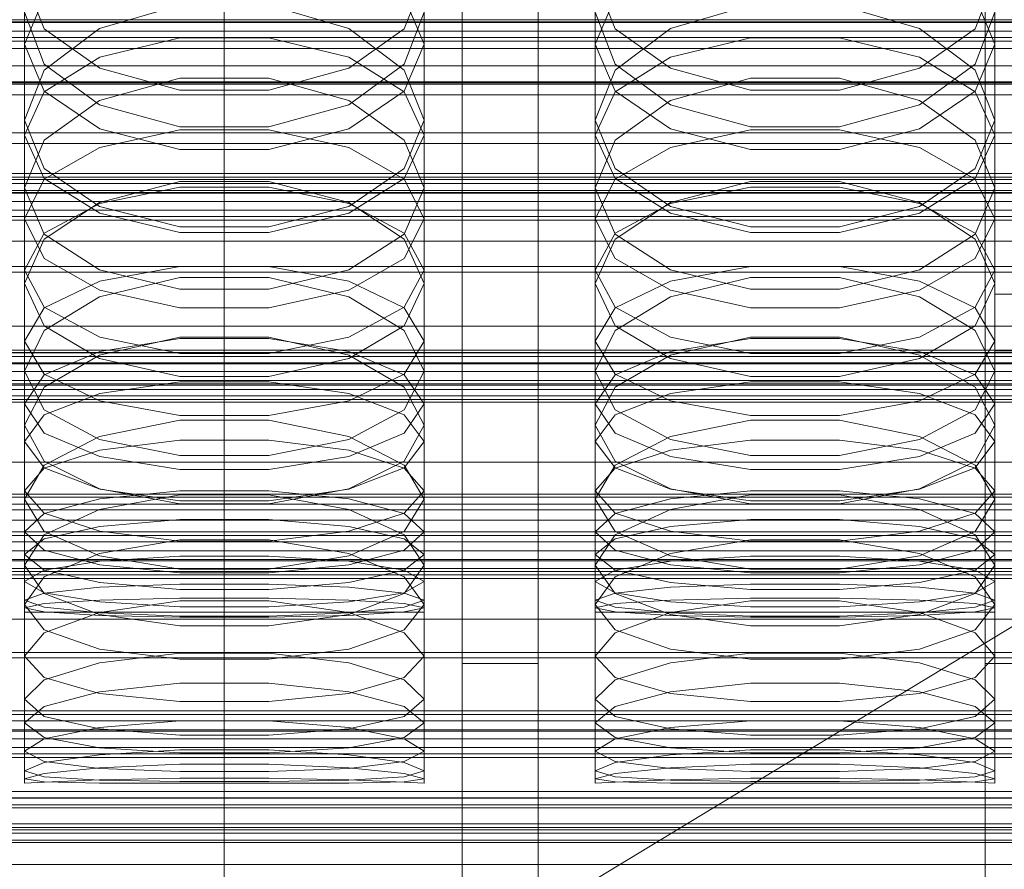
# Model space of a CAD drawing. Header units: millimetres. Extents: x -2233 to 65662, y -50530 to 6847.
# Tile 92 of 222: x 28 to 132, y -34676 to -34587. Entities that reach past the tile are written whole.
import ezdxf

# ---------------------------------------------------------------- set-up
doc = ezdxf.new("R2010")
doc.units = ezdxf.units.MM
for name, color, linetype, lineweight in [('COTAS_O', 1, 'Continuous', 0), ('COTAS_P', 1, 'Continuous', 0), ('frontal_briquetadora', 7, 'Continuous', 0), ('frontal_C01', 7, 'Continuous', 0), ('frontal_C02', 7, 'Continuous', 0), ('frontal_C03', 7, 'Continuous', 0), ('frontal_C04', 7, 'Continuous', 0), ('frontal_mezcladora', 7, 'Continuous', 0), ('frontal_secador', 7, 'Continuous', 0)]:
    doc.layers.add(name, color=color, linetype=linetype, lineweight=lineweight)
doc.dimstyles.new('R19_100', dxfattribs={"dimtxt": 250, "dimasz": 150, "dimexe": 150, "dimexo": 80, "dimgap": 100, "dimtad": 1, "dimtih": 1, "dimtoh": 1, "dimdsep": 46, "dimcen": 0.09, "dimadec": 0, "dimazin": 0, "dimtfac": 1, "dimtdec": 4, "dimtofl": 0, "dimtmove": 0, "dimatfit": 3, "dimfxl": 1, "dimtolj": 1, "dimtzin": 0, "dimarcsym": 0})

# ---------------------------------------------------------------- blocks, each defined once
blk = doc.blocks.new('DIM_R32_40')
at = {"layer": 'COTAS_P'}
for p, q in [((-150, -32200), (550, -32200)), ((550, -32200), (505, -32350)), ((550, -34800), (550, -32200)), ((550, -32200), (595, -32350)), ((550, -34800), (505, -34650)), ((550, -34800), (595, -34650)), ((-150, -34800), (550, -34800))]:
    blk.add_line(p, q, dxfattribs=at)
blk.add_text('2600 P', height=250, rotation=90, dxfattribs=at).set_placement((450, -33500))
blk = doc.blocks.new('DIM_R32_42')
at = {"layer": 'COTAS_O'}
for p, q in [((-650, -33700), (50, -33700)), ((50, -33700), (5, -33850)), ((50, -34900), (50, -33700)), ((50, -33700), (95, -33850)), ((50, -34900), (5, -34750)), ((50, -34900), (95, -34750)), ((-650, -34900), (50, -34900))]:
    blk.add_line(p, q, dxfattribs=at)
blk.add_text('1200 O', height=250, rotation=90, dxfattribs=at).set_placement((-50, -34300))
blk = doc.blocks.new('DIM_R32_43')
at = {"layer": 'COTAS_O'}
for p, q in [((-650, -34200), (-500, -34155)), ((650, -34200), (500, -34155)), ((-650, -34900), (-650, -34200)), ((-650, -34200), (650, -34200)), ((-650, -34200), (-500, -34245)), ((650, -34200), (500, -34245)), ((650, -34900), (650, -34200))]:
    blk.add_line(p, q, dxfattribs=at)
blk.add_text('1300 O', height=250, dxfattribs=at).set_placement((0, -34100))

msp = doc.modelspace()

# ---------------------------------------------------------------- linework, layer by layer
at = {"layer": 'frontal_briquetadora'}
for p, q in [((29, -34582.734), (29, -34597.535)), ((29, -34582.734), (31.08, -34587.919)), ((68.92, -34587.919), (71, -34582.734)), ((71, -34582.734), (71, -34597.535)), ((89, -34582.734), (89, -34597.535)), ((89, -34582.734), (91.08, -34587.919)), ((128.92, -34587.919), (131, -34582.734)), ((131, -34582.734), (131, -34597.535)), ((29, -34589.538), (31.08, -34584.6)), ((36.906, -34587.908), (45.326, -34585.444)), ((54.674, -34585.444), (63.094, -34587.908)), ((68.92, -34584.6), (71, -34589.538)), ((89, -34589.538), (91.08, -34584.6)), ((96.906, -34587.908), (105.326, -34585.444)), ((114.674, -34585.444), (123.094, -34587.908)), ((128.92, -34584.6), (131, -34589.538)), ((31.08, -34591.656), (29, -34586.193)), ((71, -34586.193), (68.92, -34591.656)), ((91.08, -34591.656), (89, -34586.193)), ((131, -34586.193), (128.92, -34591.656)), ((195, -34587), (-195, -34587)), ((31.08, -34592.262), (36.906, -34587.908)), ((31.08, -34587.919), (36.907, -34592.078)), ((63.093, -34592.078), (68.92, -34587.919)), ((63.094, -34587.908), (68.92, -34592.262)), ((91.08, -34592.262), (96.906, -34587.908)), ((91.08, -34587.919), (96.907, -34592.078)), ((123.093, -34592.078), (128.92, -34587.919)), ((123.094, -34587.908), (128.92, -34592.262)), ((29, -34589.538), (29, -34604.666)), ((31.08, -34594.475), (29, -34589.538)), ((36.907, -34590.901), (45.327, -34588.873)), ((45.327, -34588.873), (54.673, -34588.873)), ((54.673, -34588.873), (63.093, -34590.901)), ((71, -34589.538), (68.92, -34594.475)), ((71, -34589.538), (71, -34604.666)), ((89, -34589.538), (89, -34604.666)), ((91.08, -34594.475), (89, -34589.538)), ((96.907, -34590.901), (105.327, -34588.873)), ((105.327, -34588.873), (114.673, -34588.873)), ((114.673, -34588.873), (123.093, -34590.901)), ((131, -34589.538), (128.92, -34594.475)), ((131, -34589.538), (131, -34604.666)), ((31.08, -34594.554), (36.907, -34590.901)), ((36.906, -34595.915), (31.08, -34591.656)), ((31.08, -34591.656), (36.906, -34595.915)), ((63.093, -34590.901), (68.92, -34594.554)), ((68.92, -34591.656), (63.094, -34595.915)), ((63.094, -34595.915), (68.92, -34591.656)), ((91.08, -34594.554), (96.907, -34590.901)), ((96.906, -34595.915), (91.08, -34591.656)), ((91.08, -34591.656), (96.906, -34595.915)), ((123.093, -34590.901), (128.92, -34594.554)), ((128.92, -34591.656), (123.094, -34595.915)), ((123.094, -34595.915), (128.92, -34591.656)), ((29, -34597.535), (31.08, -34592.262)), ((36.907, -34592.078), (45.327, -34594.385)), ((54.673, -34594.385), (63.093, -34592.078)), ((68.92, -34592.262), (71, -34597.535)), ((89, -34597.535), (91.08, -34592.262)), ((96.907, -34592.078), (105.327, -34594.385)), ((114.673, -34594.385), (123.093, -34592.078)), ((128.92, -34592.262), (131, -34597.535)), ((45.326, -34593.122), (36.906, -34595.48)), ((54.674, -34593.122), (45.326, -34593.122)), ((63.094, -34595.48), (54.674, -34593.122)), ((105.326, -34593.122), (96.906, -34595.48)), ((114.674, -34593.122), (105.326, -34593.122)), ((123.094, -34595.48), (114.674, -34593.122)), ((29, -34599.11), (31.08, -34594.554)), ((36.907, -34598.435), (31.08, -34594.475)), ((45.327, -34594.385), (54.673, -34594.385)), ((68.92, -34594.475), (63.093, -34598.435)), ((68.92, -34594.554), (71, -34599.11)), ((89, -34599.11), (91.08, -34594.554)), ((96.907, -34598.435), (91.08, -34594.475)), ((105.327, -34594.385), (114.673, -34594.385)), ((128.92, -34594.475), (123.093, -34598.435)), ((128.92, -34594.554), (131, -34599.11)), ((36.906, -34595.48), (31.08, -34599.639)), ((68.92, -34599.639), (63.094, -34595.48)), ((96.906, -34595.48), (91.08, -34599.639)), ((128.92, -34599.639), (123.094, -34595.48)), ((45.326, -34598.232), (36.906, -34595.915)), ((36.906, -34595.915), (45.326, -34598.232)), ((63.094, -34595.915), (54.674, -34598.232)), ((54.674, -34598.232), (63.094, -34595.915)), ((105.326, -34598.232), (96.906, -34595.915)), ((96.906, -34595.915), (105.326, -34598.232)), ((123.094, -34595.915), (114.674, -34598.232)), ((114.674, -34598.232), (123.094, -34595.915)), ((31.08, -34602.633), (29, -34597.535)), ((71, -34597.535), (68.92, -34602.634)), ((91.08, -34602.633), (89, -34597.535)), ((131, -34597.535), (128.92, -34602.634)), ((45.327, -34600.632), (36.907, -34598.435)), ((45.327, -34598.547), (36.907, -34600.4)), ((54.674, -34598.232), (45.326, -34598.232)), ((54.673, -34598.547), (45.327, -34598.547)), ((63.093, -34598.435), (54.673, -34600.632)), ((63.093, -34600.4), (54.673, -34598.547)), ((105.327, -34600.632), (96.907, -34598.435)), ((105.327, -34598.547), (96.907, -34600.4)), ((114.674, -34598.232), (105.326, -34598.232)), ((114.673, -34598.547), (105.327, -34598.547)), ((123.093, -34598.435), (114.673, -34600.632)), ((123.093, -34600.4), (114.673, -34598.547)), ((29, -34599.11), (29, -34614.698)), ((29, -34599.11), (31.08, -34603.666)), ((31.08, -34599.639), (29, -34604.666)), ((68.92, -34603.666), (71, -34599.11)), ((71, -34604.666), (68.92, -34599.639)), ((71, -34599.11), (71, -34614.698)), ((89, -34599.11), (89, -34614.698)), ((89, -34599.11), (91.08, -34603.666)), ((91.08, -34599.639), (89, -34604.666)), ((128.92, -34603.666), (131, -34599.11)), ((131, -34604.666), (128.92, -34599.639)), ((131, -34599.11), (131, -34614.698)), ((36.907, -34600.4), (31.08, -34603.738)), ((54.673, -34600.632), (45.327, -34600.632)), ((68.92, -34603.738), (63.093, -34600.4)), ((96.907, -34600.4), (91.08, -34603.738)), ((114.673, -34600.632), (105.327, -34600.632)), ((128.92, -34603.738), (123.093, -34600.4)), ((36.906, -34606.596), (31.08, -34602.633)), ((68.92, -34602.634), (63.094, -34606.596)), ((96.906, -34606.596), (91.08, -34602.633)), ((128.92, -34602.634), (123.094, -34606.596)), ((31.08, -34603.738), (29, -34607.901)), ((31.08, -34603.666), (36.907, -34607.319)), ((45.326, -34603.999), (36.906, -34606.192)), ((54.674, -34603.999), (45.326, -34603.999)), ((63.094, -34606.192), (54.674, -34603.999)), ((63.093, -34607.319), (68.92, -34603.666)), ((71, -34607.901), (68.92, -34603.738)), ((91.08, -34603.738), (89, -34607.901)), ((91.08, -34603.666), (96.907, -34607.319)), ((105.326, -34603.999), (96.906, -34606.192)), ((114.674, -34603.999), (105.326, -34603.999)), ((123.094, -34606.192), (114.674, -34603.999)), ((123.093, -34607.319), (128.92, -34603.666)), ((131, -34607.901), (128.92, -34603.738)), ((29, -34604.666), (31.08, -34609.515)), ((36.907, -34606.298), (45.327, -34604.564)), ((45.327, -34604.564), (54.673, -34604.564)), ((54.673, -34604.564), (63.093, -34606.298)), ((68.92, -34609.515), (71, -34604.666)), ((89, -34604.666), (91.08, -34609.515)), ((96.907, -34606.298), (105.327, -34604.564)), ((105.327, -34604.564), (114.673, -34604.564)), ((114.673, -34604.564), (123.093, -34606.298)), ((128.92, -34609.515), (131, -34604.666)), ((36.906, -34606.192), (31.08, -34610.051)), ((68.92, -34610.051), (63.094, -34606.192)), ((96.906, -34606.192), (91.08, -34610.051)), ((128.92, -34610.051), (123.094, -34606.192)), ((31.08, -34609.422), (36.907, -34606.298)), ((45.326, -34608.746), (36.906, -34606.596)), ((63.094, -34606.596), (54.674, -34608.746)), ((63.093, -34606.298), (68.92, -34609.422)), ((91.08, -34609.422), (96.907, -34606.298)), ((105.326, -34608.746), (96.906, -34606.596)), ((123.094, -34606.596), (114.674, -34608.746)), ((123.093, -34606.298), (128.92, -34609.422)), ((29, -34607.901), (29, -34623.913)), ((29, -34607.901), (31.08, -34612.065)), ((36.907, -34607.319), (45.327, -34609.347)), ((54.673, -34609.347), (63.093, -34607.319)), ((68.92, -34612.065), (71, -34607.901)), ((71, -34607.901), (71, -34623.913)), ((89, -34607.901), (89, -34623.913)), ((89, -34607.901), (91.08, -34612.065)), ((96.907, -34607.319), (105.327, -34609.347)), ((114.673, -34609.347), (123.093, -34607.319)), ((128.92, -34612.065), (131, -34607.901)), ((131, -34607.901), (131, -34623.913)), ((54.674, -34608.746), (45.326, -34608.746)), ((45.327, -34609.347), (54.673, -34609.347)), ((114.674, -34608.746), (105.326, -34608.746)), ((105.327, -34609.347), (114.673, -34609.347)), ((29, -34613.318), (31.08, -34609.422)), ((31.08, -34610.051), (29, -34614.698)), ((31.08, -34609.515), (36.906, -34613.274)), ((63.094, -34613.274), (68.92, -34609.515)), ((68.92, -34609.422), (71, -34613.318)), ((71, -34614.698), (68.92, -34610.051)), ((89, -34613.318), (91.08, -34609.422)), ((91.08, -34610.051), (89, -34614.698)), ((91.08, -34609.515), (96.906, -34613.274)), ((123.094, -34613.274), (128.92, -34609.515)), ((128.92, -34609.422), (131, -34613.318)), ((131, -34614.698), (128.92, -34610.051)), ((31.08, -34612.065), (36.907, -34615.403)), ((63.093, -34615.403), (68.92, -34612.065)), ((91.08, -34612.065), (96.907, -34615.403)), ((123.093, -34615.403), (128.92, -34612.065)), ((29, -34613.318), (29, -34629.59)), ((31.08, -34617.214), (29, -34613.318)), ((36.906, -34613.274), (45.326, -34615.311)), ((36.907, -34614.479), (45.327, -34612.927)), ((45.327, -34612.927), (54.673, -34612.927)), ((54.673, -34612.927), (63.093, -34614.479)), ((54.674, -34615.311), (63.094, -34613.274)), ((71, -34613.318), (68.92, -34617.214)), ((71, -34613.318), (71, -34629.59)), ((89, -34613.318), (89, -34629.59)), ((91.08, -34617.214), (89, -34613.318)), ((96.906, -34613.274), (105.326, -34615.311)), ((96.907, -34614.479), (105.327, -34612.927)), ((105.327, -34612.927), (114.673, -34612.927)), ((114.673, -34612.927), (123.093, -34614.479)), ((114.674, -34615.311), (123.094, -34613.274)), ((131, -34613.318), (128.92, -34617.214)), ((131, -34613.318), (131, -34629.59)), ((31.08, -34617.275), (36.907, -34614.479)), ((36.906, -34616.105), (45.326, -34614.083)), ((45.326, -34614.083), (54.674, -34614.083)), ((54.674, -34614.083), (63.094, -34616.105)), ((63.093, -34614.479), (68.92, -34617.275)), ((91.08, -34617.275), (96.907, -34614.479)), ((96.906, -34616.105), (105.326, -34614.083)), ((105.326, -34614.083), (114.674, -34614.083)), ((114.674, -34614.083), (123.094, -34616.105)), ((123.093, -34614.479), (128.92, -34617.275)), ((31.08, -34619.163), (29, -34614.698)), ((36.907, -34615.403), (45.327, -34617.256)), ((45.326, -34615.311), (54.674, -34615.311)), ((54.673, -34617.256), (63.093, -34615.403)), ((71, -34614.698), (68.92, -34619.163)), ((91.08, -34619.163), (89, -34614.698)), ((96.907, -34615.403), (105.327, -34617.256)), ((105.326, -34615.311), (114.674, -34615.311)), ((114.673, -34617.256), (123.093, -34615.403)), ((131, -34614.698), (128.92, -34619.163)), ((31.08, -34619.655), (36.906, -34616.105)), ((63.094, -34616.105), (68.92, -34619.655)), ((91.08, -34619.655), (96.906, -34616.105)), ((123.094, -34616.105), (128.92, -34619.655)), ((29, -34620.762), (31.08, -34617.275)), ((36.907, -34620.338), (31.08, -34617.214)), ((45.327, -34617.256), (54.673, -34617.256)), ((68.92, -34617.214), (63.093, -34620.338)), ((68.92, -34617.275), (71, -34620.762)), ((89, -34620.762), (91.08, -34617.275)), ((96.907, -34620.338), (91.08, -34617.214)), ((105.327, -34617.256), (114.673, -34617.256)), ((128.92, -34617.214), (123.093, -34620.338)), ((128.92, -34617.275), (131, -34620.762)), ((29, -34623.913), (31.08, -34619.655)), ((36.906, -34622.61), (31.08, -34619.163)), ((68.92, -34619.163), (63.094, -34622.61)), ((68.92, -34619.655), (71, -34623.913)), ((89, -34623.913), (91.08, -34619.655)), ((96.906, -34622.61), (91.08, -34619.163)), ((128.92, -34619.163), (123.094, -34622.61)), ((128.92, -34619.655), (131, -34623.913)), ((45.326, -34620.353), (36.906, -34622.259)), ((45.327, -34622.072), (36.907, -34620.338)), ((45.327, -34620.476), (36.907, -34621.842)), ((54.674, -34620.353), (45.326, -34620.353)), ((54.673, -34620.476), (45.327, -34620.476)), ((63.093, -34620.338), (54.673, -34622.072)), ((63.093, -34621.842), (54.673, -34620.476)), ((63.094, -34622.259), (54.674, -34620.353)), ((105.326, -34620.353), (96.906, -34622.259)), ((105.327, -34622.072), (96.907, -34620.338)), ((105.327, -34620.476), (96.907, -34621.842)), ((114.674, -34620.353), (105.326, -34620.353)), ((114.673, -34620.476), (105.327, -34620.476)), ((123.093, -34620.338), (114.673, -34622.072)), ((123.093, -34621.842), (114.673, -34620.476)), ((123.094, -34622.259), (114.674, -34620.353)), ((29, -34620.762), (29, -34637.392)), ((29, -34620.762), (31.08, -34624.249)), ((68.92, -34624.249), (71, -34620.762)), ((71, -34620.762), (71, -34637.392)), ((89, -34620.762), (89, -34637.392)), ((89, -34620.762), (91.08, -34624.249)), ((128.92, -34624.249), (131, -34620.762)), ((131, -34620.762), (131, -34637.392)), ((36.907, -34621.842), (31.08, -34624.303)), ((36.906, -34622.259), (31.08, -34625.598)), ((45.326, -34624.472), (36.906, -34622.61)), ((54.673, -34622.072), (45.327, -34622.072)), ((63.094, -34622.61), (54.674, -34624.472)), ((68.92, -34624.303), (63.093, -34621.842)), ((68.92, -34625.598), (63.094, -34622.259)), ((96.907, -34621.842), (91.08, -34624.303)), ((96.906, -34622.259), (91.08, -34625.598)), ((105.326, -34624.472), (96.906, -34622.61)), ((114.673, -34622.072), (105.327, -34622.072)), ((123.094, -34622.61), (114.674, -34624.472)), ((128.92, -34624.303), (123.093, -34621.842)), ((128.92, -34625.598), (123.094, -34622.259)), ((31.08, -34627.982), (29, -34623.913)), ((31.08, -34624.303), (29, -34627.373)), ((31.08, -34624.249), (36.907, -34627.045)), ((54.674, -34624.472), (45.326, -34624.472)), ((63.093, -34627.045), (68.92, -34624.249)), ((71, -34623.913), (68.92, -34627.982)), ((71, -34627.373), (68.92, -34624.303)), ((91.08, -34627.982), (89, -34623.913)), ((91.08, -34624.303), (89, -34627.373)), ((91.08, -34624.249), (96.907, -34627.045)), ((114.674, -34624.472), (105.326, -34624.472)), ((123.093, -34627.045), (128.92, -34624.249)), ((131, -34623.913), (128.92, -34627.982)), ((131, -34627.373), (128.92, -34624.303)), ((31.08, -34625.598), (29, -34629.59)), ((36.907, -34626.287), (45.327, -34625.047)), ((45.327, -34625.047), (54.673, -34625.047)), ((54.673, -34625.047), (63.093, -34626.287)), ((71, -34629.59), (68.92, -34625.598)), ((91.08, -34625.598), (89, -34629.59)), ((96.907, -34626.287), (105.327, -34625.047)), ((105.327, -34625.047), (114.673, -34625.047)), ((114.673, -34625.047), (123.093, -34626.287)), ((131, -34629.59), (128.92, -34625.598)), ((31.08, -34628.522), (36.907, -34626.287)), ((63.093, -34626.287), (68.92, -34628.522)), ((91.08, -34628.522), (96.907, -34626.287)), ((123.093, -34626.287), (128.92, -34628.522)), ((29, -34627.373), (29, -34644.321)), ((29, -34627.373), (31.08, -34630.442)), ((36.906, -34631.109), (31.08, -34627.982)), ((36.907, -34627.045), (45.327, -34628.597)), ((54.673, -34628.597), (63.093, -34627.045)), ((68.92, -34627.982), (63.094, -34631.109)), ((68.92, -34630.442), (71, -34627.373)), ((71, -34627.373), (71, -34644.321)), ((89, -34627.373), (89, -34644.321)), ((89, -34627.373), (91.08, -34630.442)), ((96.906, -34631.109), (91.08, -34627.982)), ((96.907, -34627.045), (105.327, -34628.597)), ((114.673, -34628.597), (123.093, -34627.045)), ((128.92, -34627.982), (123.094, -34631.109)), ((128.92, -34630.442), (131, -34627.373)), ((131, -34627.373), (131, -34644.321)), ((29, -34631.309), (31.08, -34628.522)), ((45.327, -34628.597), (54.673, -34628.597)), ((68.92, -34628.522), (71, -34631.309)), ((89, -34631.309), (91.08, -34628.522)), ((105.327, -34628.597), (114.673, -34628.597)), ((128.92, -34628.522), (131, -34631.309)), ((29, -34629.59), (31.08, -34633.39)), ((45.326, -34629.063), (36.906, -34630.791)), ((54.674, -34629.063), (45.326, -34629.063)), ((63.094, -34630.791), (54.674, -34629.063)), ((68.92, -34633.39), (71, -34629.59)), ((89, -34629.59), (91.08, -34633.39)), ((105.326, -34629.063), (96.906, -34630.791)), ((114.674, -34629.063), (105.326, -34629.063)), ((123.094, -34630.791), (114.674, -34629.063)), ((128.92, -34633.39), (131, -34629.59)), ((31.08, -34630.442), (36.907, -34632.904)), ((36.906, -34630.791), (31.08, -34633.807)), ((63.093, -34632.904), (68.92, -34630.442)), ((68.92, -34633.807), (63.094, -34630.791)), ((91.08, -34630.442), (96.907, -34632.904)), ((96.906, -34630.791), (91.08, -34633.807)), ((123.093, -34632.904), (128.92, -34630.442)), ((128.92, -34633.807), (123.094, -34630.791)), ((29, -34631.309), (29, -34648.447)), ((31.08, -34634.097), (29, -34631.309)), ((45.326, -34632.791), (36.906, -34631.109)), ((36.907, -34632.248), (45.327, -34631.199)), ((45.327, -34631.199), (54.673, -34631.199)), ((54.673, -34631.199), (63.093, -34632.248)), ((63.094, -34631.109), (54.674, -34632.791)), ((71, -34631.309), (68.92, -34634.097)), ((71, -34631.309), (71, -34648.447)), ((89, -34631.309), (89, -34648.447)), ((91.08, -34634.097), (89, -34631.309)), ((105.326, -34632.791), (96.906, -34631.109)), ((96.907, -34632.248), (105.327, -34631.199)), ((105.327, -34631.199), (114.673, -34631.199)), ((114.673, -34631.199), (123.093, -34632.248)), ((123.094, -34631.109), (114.674, -34632.791)), ((131, -34631.309), (128.92, -34634.097)), ((131, -34631.309), (131, -34648.447)), ((31.08, -34634.139), (36.907, -34632.248)), ((36.907, -34632.904), (45.327, -34634.27)), ((54.674, -34632.791), (45.326, -34632.791)), ((54.673, -34634.27), (63.093, -34632.904)), ((63.093, -34632.248), (68.92, -34634.139)), ((91.08, -34634.139), (96.907, -34632.248)), ((96.907, -34632.904), (105.327, -34634.27)), ((114.674, -34632.791), (105.326, -34632.791)), ((114.673, -34634.27), (123.093, -34632.904)), ((123.093, -34632.248), (128.92, -34634.139)), ((31.08, -34633.807), (29, -34637.392)), ((29, -34636.498), (31.08, -34634.139)), ((31.08, -34633.39), (36.906, -34636.299)), ((36.907, -34636.332), (31.08, -34634.097)), ((68.92, -34634.097), (63.093, -34636.332)), ((63.094, -34636.299), (68.92, -34633.39)), ((71, -34637.392), (68.92, -34633.807)), ((68.92, -34634.139), (71, -34636.498)), ((91.08, -34633.807), (89, -34637.392)), ((89, -34636.498), (91.08, -34634.139)), ((91.08, -34633.39), (96.906, -34636.299)), ((96.907, -34636.332), (91.08, -34634.097)), ((128.92, -34634.097), (123.093, -34636.332)), ((123.094, -34636.299), (128.92, -34633.39)), ((131, -34637.392), (128.92, -34633.807)), ((128.92, -34634.139), (131, -34636.498)), ((45.327, -34634.27), (54.673, -34634.27)), ((105.327, -34634.27), (114.673, -34634.27)), ((29, -34636.498), (29, -34653.884)), ((29, -34636.498), (31.08, -34638.856)), ((36.906, -34636.299), (45.326, -34637.86)), ((36.906, -34638.466), (45.326, -34636.92)), ((45.327, -34637.572), (36.907, -34636.332)), ((45.327, -34636.493), (36.907, -34637.349)), ((45.326, -34636.92), (54.674, -34636.92)), ((54.673, -34636.493), (45.327, -34636.493)), ((63.093, -34636.332), (54.673, -34637.572)), ((63.093, -34637.349), (54.673, -34636.493)), ((54.674, -34637.86), (63.094, -34636.299)), ((54.674, -34636.92), (63.094, -34638.466)), ((68.92, -34638.856), (71, -34636.498)), ((71, -34636.498), (71, -34653.884)), ((89, -34636.498), (89, -34653.884)), ((89, -34636.498), (91.08, -34638.856)), ((96.906, -34636.299), (105.326, -34637.86)), ((96.906, -34638.466), (105.326, -34636.92)), ((105.327, -34637.572), (96.907, -34636.332)), ((105.327, -34636.493), (96.907, -34637.349)), ((105.326, -34636.92), (114.674, -34636.92)), ((114.673, -34636.493), (105.327, -34636.493)), ((123.093, -34636.332), (114.673, -34637.572)), ((123.093, -34637.349), (114.673, -34636.493)), ((114.674, -34637.86), (123.094, -34636.299)), ((114.674, -34636.92), (123.094, -34638.466)), ((128.92, -34638.856), (131, -34636.498)), ((131, -34636.498), (131, -34653.884)), ((31.08, -34640.781), (29, -34637.392)), ((36.907, -34637.349), (31.08, -34638.892)), ((45.326, -34637.86), (54.674, -34637.86)), ((54.673, -34637.572), (45.327, -34637.572)), ((68.92, -34638.892), (63.093, -34637.349)), ((71, -34637.392), (68.92, -34640.781)), ((91.08, -34640.781), (89, -34637.392)), ((96.907, -34637.349), (91.08, -34638.892)), ((105.326, -34637.86), (114.674, -34637.86)), ((114.673, -34637.572), (105.327, -34637.572)), ((128.92, -34638.892), (123.093, -34637.349)), ((131, -34637.392), (128.92, -34640.781)), ((31.08, -34638.892), (29, -34640.815)), ((31.08, -34641.151), (36.906, -34638.466)), ((31.08, -34638.856), (36.907, -34640.747)), ((63.093, -34640.747), (68.92, -34638.856)), ((63.094, -34638.466), (68.92, -34641.151)), ((71, -34640.815), (68.92, -34638.892)), ((91.08, -34638.892), (89, -34640.815)), ((91.08, -34641.151), (96.906, -34638.466)), ((91.08, -34638.856), (96.907, -34640.747)), ((123.093, -34640.747), (128.92, -34638.856)), ((123.094, -34638.466), (128.92, -34641.151)), ((131, -34640.815), (128.92, -34638.892)), ((31.08, -34641.573), (36.907, -34640.265)), ((36.907, -34640.265), (45.327, -34639.539)), ((45.327, -34639.539), (54.673, -34639.539)), ((54.673, -34639.539), (63.093, -34640.265)), ((63.093, -34640.265), (68.92, -34641.573)), ((91.08, -34641.573), (96.907, -34640.265)), ((96.907, -34640.265), (105.327, -34639.539)), ((105.327, -34639.539), (114.673, -34639.539)), ((114.673, -34639.539), (123.093, -34640.265)), ((123.093, -34640.265), (128.92, -34641.573)), ((29, -34640.815), (29, -34658.409)), ((29, -34640.815), (31.08, -34642.739)), ((29, -34644.321), (31.08, -34641.151)), ((36.906, -34643.357), (31.08, -34640.781)), ((36.907, -34640.747), (45.327, -34641.797)), ((54.673, -34641.797), (63.093, -34640.747)), ((68.92, -34640.781), (63.094, -34643.357)), ((68.92, -34642.739), (71, -34640.815)), ((68.92, -34641.151), (71, -34644.321)), ((71, -34640.815), (71, -34658.409)), ((89, -34640.815), (89, -34658.409)), ((89, -34640.815), (91.08, -34642.739)), ((89, -34644.321), (91.08, -34641.151)), ((96.906, -34643.357), (91.08, -34640.781)), ((96.907, -34640.747), (105.327, -34641.797)), ((114.673, -34641.797), (123.093, -34640.747)), ((128.92, -34640.781), (123.094, -34643.357)), ((128.92, -34642.739), (131, -34640.815)), ((128.92, -34641.151), (131, -34644.321)), ((131, -34640.815), (131, -34658.409)), ((29, -34643.204), (31.08, -34641.573)), ((45.326, -34641.675), (36.906, -34643.097)), ((54.674, -34641.675), (45.326, -34641.675)), ((45.327, -34641.797), (54.673, -34641.797)), ((63.094, -34643.097), (54.674, -34641.675)), ((68.92, -34641.573), (71, -34643.204)), ((89, -34643.204), (91.08, -34641.573)), ((105.326, -34641.675), (96.906, -34643.097)), ((114.674, -34641.675), (105.326, -34641.675)), ((105.327, -34641.797), (114.673, -34641.797)), ((123.094, -34643.097), (114.674, -34641.675)), ((128.92, -34641.573), (131, -34643.204)), ((29, -34643.204), (29, -34660.914)), ((31.08, -34644.835), (29, -34643.204)), ((31.08, -34642.739), (36.907, -34644.281)), ((36.906, -34643.097), (31.08, -34645.558)), ((45.326, -34644.733), (36.906, -34643.357)), ((36.907, -34643.905), (45.327, -34643.376)), ((45.327, -34643.376), (54.673, -34643.376)), ((54.673, -34643.376), (63.093, -34643.905)), ((63.094, -34643.357), (54.674, -34644.733)), ((63.093, -34644.281), (68.92, -34642.739)), ((68.92, -34645.558), (63.094, -34643.097)), ((71, -34643.204), (68.92, -34644.835)), ((71, -34643.204), (71, -34660.914)), ((89, -34643.204), (89, -34660.914)), ((91.08, -34644.835), (89, -34643.204)), ((91.08, -34642.739), (96.907, -34644.281)), ((96.906, -34643.097), (91.08, -34645.558)), ((105.326, -34644.733), (96.906, -34643.357)), ((96.907, -34643.905), (105.327, -34643.376)), ((105.327, -34643.376), (114.673, -34643.376)), ((114.673, -34643.376), (123.093, -34643.905)), ((123.094, -34643.357), (114.674, -34644.733)), ((123.093, -34644.281), (128.92, -34642.739)), ((128.92, -34645.558), (123.094, -34643.097)), ((131, -34643.204), (128.92, -34644.835)), ((131, -34643.204), (131, -34660.914)), ((31.08, -34647.291), (29, -34644.321)), ((31.08, -34644.859), (36.907, -34643.905)), ((36.907, -34644.281), (45.327, -34645.137)), ((54.673, -34645.137), (63.093, -34644.281)), ((63.093, -34643.905), (68.92, -34644.859)), ((71, -34644.321), (68.92, -34647.291)), ((91.08, -34647.291), (89, -34644.321)), ((91.08, -34644.859), (96.907, -34643.905)), ((96.907, -34644.281), (105.327, -34645.137)), ((114.673, -34645.137), (123.093, -34644.281)), ((123.093, -34643.905), (128.92, -34644.859)), ((131, -34644.321), (128.92, -34647.291)), ((29, -34646.048), (31.08, -34644.859)), ((31.08, -34645.558), (29, -34648.447)), ((36.907, -34646.144), (31.08, -34644.835)), ((54.674, -34644.733), (45.326, -34644.733)), ((45.327, -34645.137), (54.673, -34645.137)), ((68.92, -34644.835), (63.093, -34646.144)), ((68.92, -34644.859), (71, -34646.048)), ((71, -34648.447), (68.92, -34645.558)), ((89, -34646.048), (91.08, -34644.859)), ((91.08, -34645.558), (89, -34648.447)), ((96.907, -34646.144), (91.08, -34644.835)), ((114.674, -34644.733), (105.326, -34644.733)), ((105.327, -34645.137), (114.673, -34645.137)), ((128.92, -34644.835), (123.093, -34646.144)), ((128.92, -34644.859), (131, -34646.048)), ((131, -34648.447), (128.92, -34645.558)), ((29, -34646.048), (29, -34663.894)), ((29, -34646.048), (31.08, -34647.238)), ((45.327, -34646.869), (36.907, -34646.144)), ((45.327, -34646.325), (36.907, -34646.656)), ((54.673, -34646.325), (45.327, -34646.325)), ((63.093, -34646.144), (54.673, -34646.869)), ((63.093, -34646.656), (54.673, -34646.325)), ((68.92, -34647.238), (71, -34646.048)), ((71, -34646.048), (71, -34663.894)), ((89, -34646.048), (89, -34663.894)), ((89, -34646.048), (91.08, -34647.238)), ((105.327, -34646.869), (96.907, -34646.144)), ((105.327, -34646.325), (96.907, -34646.656)), ((114.673, -34646.325), (105.327, -34646.325)), ((123.093, -34646.144), (114.673, -34646.869)), ((123.093, -34646.656), (114.673, -34646.325)), ((128.92, -34647.238), (131, -34646.048)), ((131, -34646.048), (131, -34663.894)), ((31.08, -34647.254), (29, -34647.998)), ((36.907, -34646.656), (31.08, -34647.254)), ((31.08, -34647.238), (36.907, -34648.191)), ((36.906, -34649.528), (31.08, -34647.291)), ((54.673, -34646.869), (45.327, -34646.869)), ((68.92, -34647.254), (63.093, -34646.656)), ((63.093, -34648.191), (68.92, -34647.238)), ((68.92, -34647.291), (63.094, -34649.528)), ((71, -34647.998), (68.92, -34647.254)), ((91.08, -34647.254), (89, -34647.998)), ((96.907, -34646.656), (91.08, -34647.254)), ((91.08, -34647.238), (96.907, -34648.191)), ((96.906, -34649.528), (91.08, -34647.291)), ((114.673, -34646.869), (105.327, -34646.869)), ((128.92, -34647.254), (123.093, -34646.656)), ((123.093, -34648.191), (128.92, -34647.238)), ((128.92, -34647.291), (123.094, -34649.528)), ((131, -34647.998), (128.92, -34647.254)), ((29, -34647.998), (29, -34665.938)), ((29, -34647.998), (31.08, -34648.743)), ((29, -34648.799), (31.08, -34648.352)), ((29, -34648.447), (31.08, -34651.133)), ((31.08, -34648.352), (36.907, -34647.994)), ((45.326, -34648.069), (36.906, -34649.303)), ((36.907, -34647.994), (45.327, -34647.795)), ((36.907, -34648.191), (45.327, -34648.721)), ((54.674, -34648.069), (45.326, -34648.069)), ((45.327, -34647.795), (54.673, -34647.795)), ((54.673, -34647.795), (63.093, -34647.994)), ((54.673, -34648.721), (63.093, -34648.191)), ((63.094, -34649.303), (54.674, -34648.069)), ((63.093, -34647.994), (68.92, -34648.352)), ((68.92, -34648.743), (71, -34647.998)), ((68.92, -34648.352), (71, -34648.799)), ((68.92, -34651.133), (71, -34648.447)), ((71, -34647.998), (71, -34665.938)), ((89, -34647.998), (89, -34665.938)), ((89, -34647.998), (91.08, -34648.743)), ((89, -34648.799), (91.08, -34648.352)), ((89, -34648.447), (91.08, -34651.133)), ((91.08, -34648.352), (96.907, -34647.994)), ((105.326, -34648.069), (96.906, -34649.303)), ((96.907, -34647.994), (105.327, -34647.795)), ((96.907, -34648.191), (105.327, -34648.721)), ((114.674, -34648.069), (105.326, -34648.069)), ((105.327, -34647.795), (114.673, -34647.795)), ((114.673, -34647.795), (123.093, -34647.994)), ((114.673, -34648.721), (123.093, -34648.191)), ((123.094, -34649.303), (114.674, -34648.069)), ((123.093, -34647.994), (128.92, -34648.352)), ((128.92, -34648.743), (131, -34647.998)), ((128.92, -34648.352), (131, -34648.799)), ((128.92, -34651.133), (131, -34648.447)), ((131, -34647.998), (131, -34665.938)), ((29, -34648.799), (29, -34666.778)), ((31.08, -34649.246), (29, -34648.799)), ((29, -34649.25), (29, -34667.25)), ((29, -34649.25), (31.08, -34649.25)), ((31.08, -34648.743), (36.907, -34649.34)), ((36.907, -34649.605), (31.08, -34649.246)), ((31.08, -34649.25), (36.907, -34649.25)), ((36.906, -34649.303), (31.08, -34651.424)), ((45.326, -34650.715), (36.906, -34649.528)), ((36.907, -34649.25), (45.327, -34649.25)), ((36.907, -34649.34), (45.327, -34649.671)), ((45.327, -34649.804), (36.907, -34649.605)), ((45.327, -34648.721), (54.673, -34648.721)), ((45.327, -34649.25), (54.673, -34649.25)), ((45.327, -34649.671), (54.673, -34649.671)), ((54.673, -34649.25), (63.093, -34649.25)), ((54.673, -34649.671), (63.093, -34649.34)), ((63.093, -34649.605), (54.673, -34649.804)), ((63.094, -34649.528), (54.674, -34650.715)), ((63.093, -34649.34), (68.92, -34648.743)), ((68.92, -34649.246), (63.093, -34649.605)), ((63.093, -34649.25), (68.92, -34649.25)), ((68.92, -34651.424), (63.094, -34649.303)), ((71, -34648.799), (68.92, -34649.246)), ((68.92, -34649.25), (71, -34649.25)), ((71, -34648.799), (71, -34666.778)), ((71, -34649.25), (71, -34667.25)), ((89, -34648.799), (89, -34666.778)), ((91.08, -34649.246), (89, -34648.799)), ((89, -34649.25), (89, -34667.25)), ((89, -34649.25), (91.08, -34649.25)), ((91.08, -34648.743), (96.907, -34649.34)), ((96.907, -34649.605), (91.08, -34649.246)), ((91.08, -34649.25), (96.907, -34649.25)), ((96.906, -34649.303), (91.08, -34651.424)), ((105.326, -34650.715), (96.906, -34649.528)), ((96.907, -34649.25), (105.327, -34649.25)), ((96.907, -34649.34), (105.327, -34649.671)), ((105.327, -34649.804), (96.907, -34649.605)), ((105.327, -34648.721), (114.673, -34648.721)), ((105.327, -34649.25), (114.673, -34649.25)), ((105.327, -34649.671), (114.673, -34649.671)), ((114.673, -34649.25), (123.093, -34649.25)), ((114.673, -34649.671), (123.093, -34649.34)), ((123.093, -34649.605), (114.673, -34649.804)), ((123.094, -34649.528), (114.674, -34650.715)), ((123.093, -34649.34), (128.92, -34648.743)), ((128.92, -34649.246), (123.093, -34649.605)), ((123.093, -34649.25), (128.92, -34649.25)), ((128.92, -34651.424), (123.094, -34649.303)), ((131, -34648.799), (128.92, -34649.246)), ((128.92, -34649.25), (131, -34649.25)), ((131, -34648.799), (131, -34666.778)), ((131, -34649.25), (131, -34667.25)), ((54.674, -34650.715), (45.326, -34650.715)), ((54.673, -34649.804), (45.327, -34649.804)), ((114.674, -34650.715), (105.326, -34650.715)), ((114.673, -34649.804), (105.327, -34649.804)), ((31.08, -34651.424), (29, -34653.884)), ((31.08, -34651.133), (36.906, -34653.142)), ((63.094, -34653.142), (68.92, -34651.133)), ((71, -34653.884), (68.92, -34651.424)), ((91.08, -34651.424), (89, -34653.884)), ((91.08, -34651.133), (96.906, -34653.142)), ((123.094, -34653.142), (128.92, -34651.133)), ((131, -34653.884), (128.92, -34651.424)), ((36.906, -34653.142), (45.326, -34654.2)), ((36.906, -34654.607), (45.326, -34653.565)), ((45.326, -34653.565), (54.674, -34653.565)), ((54.674, -34654.2), (63.094, -34653.142)), ((54.674, -34653.565), (63.094, -34654.607)), ((96.906, -34653.142), (105.326, -34654.2)), ((96.906, -34654.607), (105.326, -34653.565)), ((105.326, -34653.565), (114.674, -34653.565)), ((114.674, -34654.2), (123.094, -34653.142)), ((114.674, -34653.565), (123.094, -34654.607)), ((31.08, -34656.141), (29, -34653.884)), ((31.08, -34656.382), (36.906, -34654.607)), ((45.326, -34654.2), (54.674, -34654.2)), ((63.094, -34654.607), (68.92, -34656.382)), ((71, -34653.884), (68.92, -34656.141)), ((91.08, -34656.141), (89, -34653.884)), ((91.08, -34656.382), (96.906, -34654.607)), ((105.326, -34654.2), (114.674, -34654.2)), ((123.094, -34654.607), (128.92, -34656.382)), ((131, -34653.884), (128.92, -34656.141)), ((29, -34658.409), (31.08, -34656.382)), ((36.906, -34657.802), (31.08, -34656.141)), ((45.326, -34656.722), (36.906, -34657.636)), ((54.674, -34656.723), (45.326, -34656.722)), ((63.094, -34657.636), (54.674, -34656.723)), ((68.92, -34656.141), (63.094, -34657.802)), ((68.92, -34656.382), (71, -34658.409)), ((89, -34658.409), (91.08, -34656.382)), ((96.906, -34657.802), (91.08, -34656.141)), ((105.326, -34656.722), (96.906, -34657.636)), ((114.674, -34656.723), (105.326, -34656.722)), ((123.094, -34657.636), (114.674, -34656.723)), ((128.92, -34656.141), (123.094, -34657.802)), ((128.92, -34656.382), (131, -34658.409)), ((36.906, -34657.636), (31.08, -34659.178)), ((45.326, -34658.667), (36.906, -34657.802)), ((63.094, -34657.802), (54.674, -34658.667)), ((68.92, -34659.178), (63.094, -34657.636)), ((96.906, -34657.636), (91.08, -34659.178)), ((105.326, -34658.667), (96.906, -34657.802)), ((123.094, -34657.802), (114.674, -34658.667)), ((128.92, -34659.178), (123.094, -34657.636)), ((31.08, -34660.23), (29, -34658.409)), ((54.674, -34658.667), (45.326, -34658.667)), ((71, -34658.409), (68.92, -34660.23)), ((91.08, -34660.23), (89, -34658.409)), ((114.674, -34658.667), (105.326, -34658.667)), ((131, -34658.409), (128.92, -34660.23)), ((31.08, -34659.178), (29, -34660.914)), ((71, -34660.914), (68.92, -34659.178)), ((91.08, -34659.178), (89, -34660.914)), ((131, -34660.914), (128.92, -34659.178)), ((29, -34660.914), (31.08, -34662.441)), ((36.906, -34661.54), (31.08, -34660.23)), ((45.326, -34660.692), (36.906, -34661.41)), ((54.674, -34660.692), (45.326, -34660.692)), ((63.094, -34661.41), (54.674, -34660.692)), ((68.92, -34660.23), (63.094, -34661.54)), ((68.92, -34662.441), (71, -34660.914)), ((89, -34660.914), (91.08, -34662.441)), ((96.906, -34661.54), (91.08, -34660.23)), ((105.326, -34660.692), (96.906, -34661.41)), ((114.674, -34660.692), (105.326, -34660.692)), ((123.094, -34661.41), (114.674, -34660.692)), ((128.92, -34660.23), (123.094, -34661.54)), ((128.92, -34662.441), (131, -34660.914)), ((36.906, -34661.41), (31.08, -34662.6)), ((45.326, -34662.209), (36.906, -34661.54)), ((63.094, -34661.54), (54.674, -34662.209)), ((68.92, -34662.6), (63.094, -34661.41)), ((96.906, -34661.41), (91.08, -34662.6)), ((105.326, -34662.209), (96.906, -34661.54)), ((123.094, -34661.54), (114.674, -34662.209)), ((128.92, -34662.6), (123.094, -34661.41)), ((31.08, -34662.6), (29, -34663.894)), ((31.08, -34662.441), (36.906, -34663.515)), ((54.674, -34662.209), (45.326, -34662.209)), ((63.094, -34663.515), (68.92, -34662.441)), ((71, -34663.894), (68.92, -34662.6)), ((91.08, -34662.6), (89, -34663.894)), ((91.08, -34662.441), (96.906, -34663.515)), ((114.674, -34662.209), (105.326, -34662.209)), ((123.094, -34663.515), (128.92, -34662.441)), ((131, -34663.894), (128.92, -34662.6)), ((31.08, -34664.979), (29, -34663.894)), ((36.906, -34663.515), (45.326, -34664.053)), ((36.906, -34664.254), (45.326, -34663.732)), ((45.326, -34663.732), (54.674, -34663.732)), ((45.326, -34664.053), (54.674, -34664.053)), ((54.674, -34664.053), (63.094, -34663.515)), ((54.674, -34663.732), (63.094, -34664.254)), ((71, -34663.894), (68.92, -34664.979)), ((91.08, -34664.979), (89, -34663.894)), ((96.906, -34663.515), (105.326, -34664.053)), ((96.906, -34664.254), (105.326, -34663.732)), ((105.326, -34663.732), (114.674, -34663.732)), ((105.326, -34664.053), (114.674, -34664.053)), ((114.674, -34664.053), (123.094, -34663.515)), ((114.674, -34663.732), (123.094, -34664.254)), ((131, -34663.894), (128.92, -34664.979)), ((29, -34665.938), (31.08, -34665.088)), ((31.08, -34665.088), (36.906, -34664.254)), ((36.906, -34665.696), (31.08, -34664.979)), ((45.326, -34665.239), (36.906, -34665.629)), ((54.674, -34665.239), (45.326, -34665.239)), ((63.094, -34665.629), (54.674, -34665.239)), ((63.094, -34664.254), (68.92, -34665.088)), ((68.92, -34664.979), (63.094, -34665.696)), ((68.92, -34665.088), (71, -34665.938)), ((89, -34665.938), (91.08, -34665.088)), ((91.08, -34665.088), (96.906, -34664.254)), ((96.906, -34665.696), (91.08, -34664.979)), ((105.326, -34665.239), (96.906, -34665.629)), ((114.674, -34665.239), (105.326, -34665.239)), ((123.094, -34665.629), (114.674, -34665.239)), ((123.094, -34664.254), (128.92, -34665.088)), ((128.92, -34664.979), (123.094, -34665.696)), ((128.92, -34665.088), (131, -34665.938)), ((31.08, -34666.577), (29, -34665.938)), ((31.08, -34666.225), (29, -34666.778)), ((36.906, -34665.629), (31.08, -34666.225)), ((45.326, -34666.036), (36.906, -34665.696)), ((54.674, -34666.036), (45.326, -34666.036)), ((63.094, -34665.696), (54.674, -34666.036)), ((68.92, -34666.225), (63.094, -34665.629)), ((71, -34665.938), (68.92, -34666.577)), ((71, -34666.778), (68.92, -34666.225)), ((91.08, -34666.577), (89, -34665.938)), ((91.08, -34666.225), (89, -34666.778)), ((96.906, -34665.629), (91.08, -34666.225)), ((105.326, -34666.036), (96.906, -34665.696)), ((114.674, -34666.036), (105.326, -34666.036)), ((123.094, -34665.696), (114.674, -34666.036)), ((128.92, -34666.225), (123.094, -34665.629)), ((131, -34665.938), (128.92, -34666.577)), ((131, -34666.778), (128.92, -34666.225)), ((29, -34666.778), (31.08, -34667.119)), ((31.08, -34667.144), (29, -34667.25)), ((36.906, -34666.937), (31.08, -34666.577)), ((36.906, -34666.906), (31.08, -34667.144)), ((31.08, -34667.119), (36.906, -34667.24)), ((45.326, -34666.715), (36.906, -34666.906)), ((45.326, -34667.078), (36.906, -34666.937)), ((36.906, -34667.24), (45.326, -34667.248)), ((54.674, -34666.715), (45.326, -34666.715)), ((54.674, -34667.078), (45.326, -34667.078)), ((45.326, -34667.248), (54.674, -34667.248)), ((63.094, -34666.906), (54.674, -34666.715)), ((63.094, -34666.937), (54.674, -34667.078)), ((54.674, -34667.248), (63.094, -34667.24)), ((68.92, -34666.577), (63.094, -34666.937)), ((68.92, -34667.144), (63.094, -34666.906)), ((63.094, -34667.24), (68.92, -34667.119)), ((68.92, -34667.119), (71, -34666.778)), ((71, -34667.25), (68.92, -34667.144)), ((89, -34666.778), (91.08, -34667.119)), ((91.08, -34667.144), (89, -34667.25)), ((96.906, -34666.937), (91.08, -34666.577)), ((96.906, -34666.906), (91.08, -34667.144)), ((91.08, -34667.119), (96.906, -34667.24)), ((105.326, -34666.715), (96.906, -34666.906)), ((105.326, -34667.078), (96.906, -34666.937)), ((96.906, -34667.24), (105.326, -34667.248)), ((114.674, -34666.715), (105.326, -34666.715)), ((114.674, -34667.078), (105.326, -34667.078)), ((105.326, -34667.248), (114.674, -34667.248)), ((123.094, -34666.906), (114.674, -34666.715)), ((123.094, -34666.937), (114.674, -34667.078)), ((114.674, -34667.248), (123.094, -34667.24)), ((128.92, -34666.577), (123.094, -34666.937)), ((128.92, -34667.144), (123.094, -34666.906)), ((123.094, -34667.24), (128.92, -34667.119)), ((128.92, -34667.119), (131, -34666.778)), ((131, -34667.25), (128.92, -34667.144))]:
    msp.add_line(p, q, dxfattribs=at)
at = {"layer": 'frontal_C01'}
for p, q in [((130, -34746.617), (130, -34471.612)), ((130, -34477.371), (130, -34752.376)), ((-425, -34587.189), (425, -34587.189)), ((-450, -34593.624), (450, -34593.624)), ((450, -34604.914), (-450, -34604.914)), ((450, -34627.201), (-450, -34627.201)), ((-450, -34638.491), (450, -34638.491)), ((-311.15, -34668.809), (311.15, -34668.809)), ((-311.15, -34669.514), (311.15, -34669.514)), ((-311.15, -34669.834), (311.15, -34669.834)), ((-311.15, -34671.902), (311.15, -34671.902)), ((-311.15, -34672.52), (311.15, -34672.52)), ((-311.15, -34675.809), (311.15, -34675.809))]:
    msp.add_line(p, q, dxfattribs=at)
at = {"layer": 'frontal_C02'}
for p, q in [((130, -34811.926), (130, -34521.432)), ((130, -34527.162), (130, -34817.656)), ((131, -34615.818), (131, -34570.382)), ((131, -34621.779), (131, -34576.343)), ((-450, -34591.833), (450, -34591.833)), ((450, -34603.756), (-450, -34603.756)), ((-425, -34610.274), (425, -34610.274)), ((149, -34615.818), (131, -34615.818)), ((131, -34615.818), (131, -34621.779)), ((425, -34621.728), (-425, -34621.728)), ((131, -34621.779), (149, -34621.779)), ((450, -34625.243), (-450, -34625.243)), ((425, -34625.415), (-425, -34625.415)), ((-450, -34637.165), (450, -34637.165)), ((-425, -34636.869), (425, -34636.869))]:
    msp.add_line(p, q, dxfattribs=at)
at = {"layer": 'frontal_C03'}
for p, q in [((-1422.787, -35595.6), (1407.213, -33876.74)), ((1250, -34587.244), (-1250, -34587.244)), ((1250, -34588.176), (-1250, -34588.176)), ((1250, -34588.842), (-1250, -34588.842)), ((1250, -34589.228), (-1250, -34589.228)), ((1250, -34603.152), (-1250, -34603.152)), ((1250, -34603.538), (-1250, -34603.538)), ((1250, -34604.204), (-1250, -34604.204)), ((-1250, -34605.136), (1250, -34605.136)), ((1250, -34606.078), (-1250, -34606.078)), ((1250, -34607.01), (-1250, -34607.01)), ((1250, -34607.676), (-1250, -34607.676)), ((1250, -34608.062), (-1250, -34608.062)), ((1250, -34621.986), (-1250, -34621.986)), ((1250, -34622.372), (-1250, -34622.372)), ((1250, -34623.038), (-1250, -34623.038)), ((-1250, -34623.97), (1250, -34623.97)), ((1250, -34624.912), (-1250, -34624.912)), ((1250, -34625.844), (-1250, -34625.844)), ((1250, -34626.51), (-1250, -34626.51)), ((1250, -34626.896), (-1250, -34626.896)), ((1250, -34640.819), (-1250, -34640.819)), ((1250, -34641.206), (-1250, -34641.206)), ((1250, -34641.872), (-1250, -34641.872)), ((-1250, -34642.804), (1250, -34642.804)), ((1250, -34643.746), (-1250, -34643.746)), ((1250, -34644.678), (-1250, -34644.678)), ((1250, -34645.344), (-1250, -34645.344)), ((1250, -34645.73), (-1250, -34645.73)), ((1250, -34659.653), (-1250, -34659.653)), ((1250, -34660.04), (-1250, -34660.04)), ((1250, -34660.705), (-1250, -34660.705)), ((-1250, -34661.638), (1250, -34661.638)), ((1250, -34662.579), (-1250, -34662.579)), ((1250, -34663.512), (-1250, -34663.512)), ((1250, -34664.178), (-1250, -34664.178)), ((1250, -34664.564), (-1250, -34664.564))]:
    msp.add_line(p, q, dxfattribs=at)
at = {"layer": 'frontal_C04'}
for p, q in [((188, -34587.263), (-188, -34587.263)), ((-188, -34589.999), (188, -34589.999)), ((-188, -34619.212), (188, -34619.212)), ((188, -34621.948), (-188, -34621.948)), ((188, -34636.856), (-188, -34636.856)), ((-188, -34639.592), (188, -34639.592)), ((-188, -34668.805), (188, -34668.805)), ((188, -34671.541), (-188, -34671.541))]:
    msp.add_line(p, q, dxfattribs=at)
at = {"layer": 'frontal_mezcladora'}
for p, q in [((75, -34590), (75, -34525.346)), ((83, -34590), (83, -34525.346)), ((130, -34590), (130, -34525.346)), ((240, -34590), (-420, -34590)), ((75, -34654.654), (75, -34590)), ((83, -34590), (75, -34590)), ((83, -34590), (83, -34654.654)), ((130, -34654.654), (130, -34590)), ((138, -34590), (130, -34590)), ((-315, -34600), (315, -34600)), ((-420, -34637.898), (240, -34637.898)), ((75, -34654.654), (75, -34709.466)), ((75, -34654.654), (83, -34654.654)), ((83, -34654.654), (83, -34709.466)), ((130, -34654.654), (130, -34709.466)), ((130, -34654.654), (138, -34654.654))]:
    msp.add_line(p, q, dxfattribs=at)
at = {"layer": 'frontal_secador'}
for p, q in [((1360, -34593.5), (-1360, -34593.5)), ((1250, -34593.75), (-1250, -34593.75)), ((1360, -34594.863), (-1360, -34594.863)), ((1360, -34598.859), (-1360, -34598.859)), ((1360, -34605.216), (-1360, -34605.216)), ((1360, -34613.5), (-1360, -34613.5)), ((1250, -34612.924), (-1250, -34612.924)), ((1360, -34623.147), (-1360, -34623.147)), ((-1360, -34633.5), (1360, -34633.5)), ((-1250, -34633.5), (1250, -34633.5)), ((1360, -34643.853), (-1360, -34643.853)), ((-1250, -34645), (1250, -34645)), ((-1400, -34650), (1400, -34650)), ((-1250, -34650), (1250, -34650)), ((1360, -34653.5), (-1360, -34653.5)), ((1250, -34654.076), (-1250, -34654.076)), ((1360, -34661.784), (-1360, -34661.784)), ((1360, -34668.141), (-1360, -34668.141)), ((1360, -34672.137), (-1360, -34672.137)), ((1360, -34673.5), (-1360, -34673.5)), ((1250, -34673.25), (-1250, -34673.25))]:
    msp.add_line(p, q, dxfattribs=at)

# ---------------------------------------------------------------- dimensions: what is measured, and where the dimension line sits
at = {"layer": 'COTAS_O'}
for p2, distance, picture, middle in [((-650, -33700), -700, 'DIM_R32_42', (50, -34300)), ((650, -34900), 700, 'DIM_R32_43', (0, -34200))]:
    dim = msp.add_aligned_dim(p1=(-650, -34900), p2=p2, distance=distance, text='<> O', dimstyle='R19_100', dxfattribs=at)
    dim.commit()
    dim.dimension.update_dxf_attribs({"geometry": picture, "text_midpoint": middle})
at = {"layer": 'COTAS_P'}
dim = msp.add_aligned_dim(p1=(-150, -34800), p2=(-150, -32200), distance=-700, text='<> P', dimstyle='R19_100', dxfattribs=at)
dim.commit()
dim.dimension.update_dxf_attribs({"geometry": 'DIM_R32_40', "text_midpoint": (550, -33500)})

doc.saveas('drawing.dxf')
